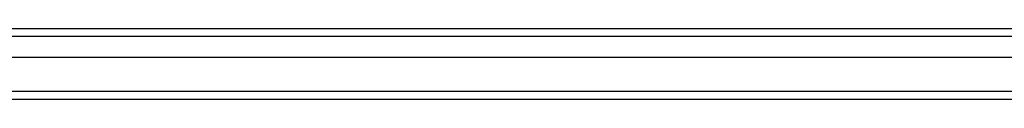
# Model space of a CAD drawing. Header units: inches. Extents: x 19 to 488, y 53 to 228.
# Tile 56 of 124: x 239.26 to 251.26, y 127.393 to 128.259. Entities that reach past the tile are written whole.
import ezdxf

# ---------------------------------------------------------------- set-up
doc = ezdxf.new("R2010")
doc.units = ezdxf.units.IN
doc.header["$MEASUREMENT"] = 0
doc.layers.add('Visible Edges(ANSI)', color=7, linetype='Continuous', lineweight=25)
doc.layers.add('Visible Tangent Edges(ANSI)', color=7, linetype='Continuous', lineweight=25)

msp = doc.modelspace()

# ---------------------------------------------------------------- linework, layer by layer
at = {"layer": 'Visible Edges(ANSI)'}
for p, q in [((216.158, 128.259), (262.363, 128.259)), ((262.552, 127.904), (215.969, 127.904)), ((263.161, 127.393), (216.127, 127.393))]:
    msp.add_line(p, q, dxfattribs=at)
at = {"layer": 'Visible Tangent Edges(ANSI)'}
for p, q in [((262.493, 128.16), (216.028, 128.16)), ((263.161, 127.492), (215.359, 127.492))]:
    msp.add_line(p, q, dxfattribs=at)

doc.saveas('drawing.dxf')
